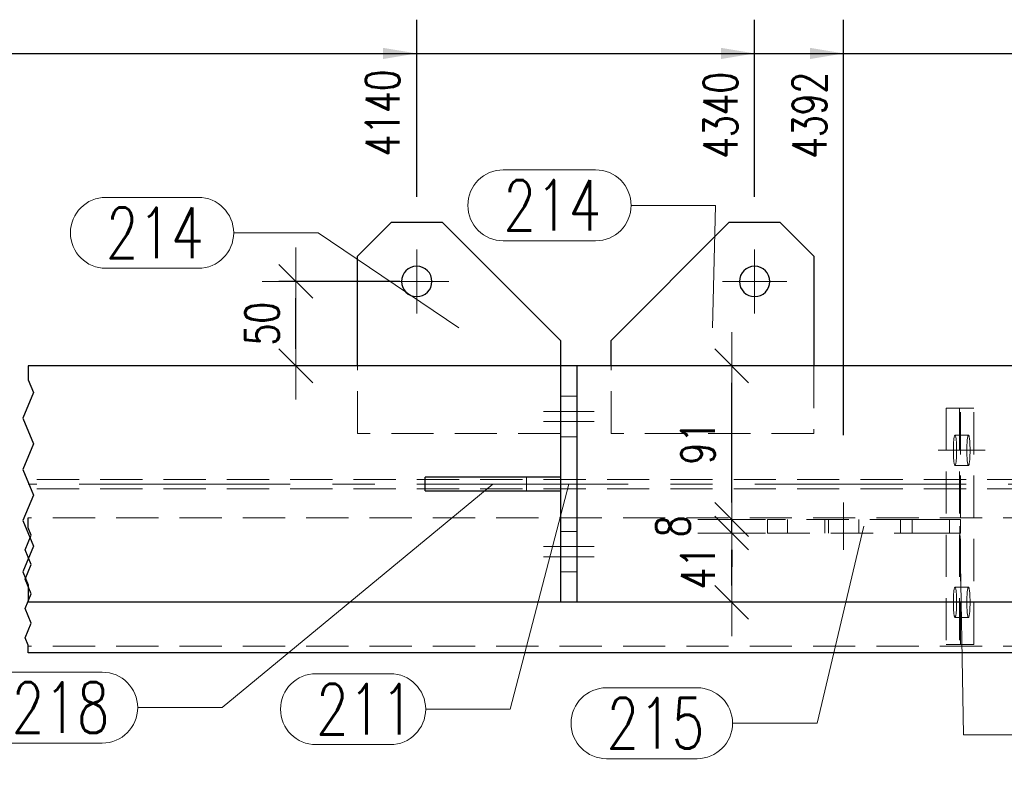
# Model space of a CAD drawing. Header units: millimetres. Extents: x -139 to 714, y 11567 to 12237.
# Tile 11 of 45: x 89 to 147, y 11805 to 11849. Entities that reach past the tile are written whole.
import ezdxf

# ---------------------------------------------------------------- set-up
doc = ezdxf.new("R2010")
doc.units = ezdxf.units.MM
doc.header["$LTSCALE"] = 10
doc.linetypes.add('HIDDEN', pattern=[0.375, 0.25, -0.125])
doc.linetypes.add('MITTE', pattern=[2, 1.25, -0.25, 0.25, -0.25])
doc.layers.get('Defpoints').update_dxf_attribs({"color": 1})
for name, color, linetype, lineweight in [('PS_DIM', 4, 'Continuous', 13), ('PS_Hidden', 2, 'HIDDEN', 9), ('PS_Mid', 5, 'MITTE', 15), ('PS_Pos', 1, 'Continuous', 15), ('PS_Shape', 161, 'Continuous', 30), ('PS_SOLID', 7, 'Continuous', 30)]:
    doc.layers.add(name, color=color, linetype=linetype, lineweight=lineweight)
doc.styles.add('simplex', font='simplex.shx', dxfattribs={"width": 0.75})
doc.dimstyles.new('1_10_GŁ_DS1-LS10', dxfattribs={"dimtxt": 2, "dimasz": 2, "dimexe": 2, "dimexo": 5, "dimgap": 1, "dimtad": 1, "dimjust": 4, "dimdec": 0, "dimlfac": 10, "dimtxsty": 'simplex', "dimblk1": 'NONE', "dimsah": 1, "dimcen": 2, "dimclrd": 256, "dimclre": 256, "dimclrt": 3, "dimadec": 1, "dimazin": 0, "dimtfac": 1, "dimtdec": 0, "dimtmove": 2, "dimatfit": 3, "dimfxl": 1, "dimarcsym": 0})
doc.dimstyles.new('1_10_PRZ', dxfattribs={"dimtxt": 2, "dimasz": 1, "dimexe": 2, "dimexo": 5, "dimgap": 1, "dimtad": 1, "dimdec": 0, "dimlfac": 10, "dimtxsty": 'simplex', "dimblk": 'dimznak', "dimcen": 2, "dimse1": 1, "dimse2": 1, "dimclrt": 3, "dimadec": 1, "dimazin": 0, "dimtfac": 1, "dimtdec": 0, "dimtix": 1, "dimtmove": 2, "dimatfit": 3, "dimldrblk": 'dim-grot', "dimfxl": 1, "dimarcsym": 0})
doc.dimstyles.new('1_10_SC', dxfattribs={"dimtxt": 2, "dimasz": 1, "dimexe": 1, "dimexo": 1, "dimgap": 1, "dimtad": 1, "dimdec": 0, "dimlfac": 10, "dimtxsty": 'simplex', "dimblk": 'dimznak', "dimcen": 2, "dimclrd": 256, "dimclre": 256, "dimclrt": 3, "dimadec": 1, "dimazin": 0, "dimtfac": 1, "dimtdec": 0, "dimtix": 1, "dimtmove": 2, "dimatfit": 3, "dimldrblk": 'dim-grot', "dimfxl": 1, "dimarcsym": 0})

# ---------------------------------------------------------------- blocks, each defined once
blk = doc.blocks.new('dimznak')
at = {"color": 0}
for points in [[(0, 2), (0, -2)], [(-2, 0), (2, 0)]]:
    blk.add_lwpolyline(points, dxfattribs=at)
at = {"color": 2}
blk.add_lwpolyline([(1, 1), (-1, -1)], dxfattribs=at)
blk = doc.blocks.new('*D130')
at = {"layer": 'Defpoints', "color": 0, "transparency": 16777216}
for p in [(105.199, 11833.74), (112.352, 11833.74), (108.852, 11828.74)]:
    blk.add_point(p, dxfattribs=at)
at = {"layer": 'PS_DIM', "lineweight": -2, "transparency": 16777216}
for p, q in [((111.352, 11833.74), (104.199, 11833.74)), ((105.199, 11829.74), (105.199, 11832.74)), ((107.852, 11828.74), (104.199, 11828.74))]:
    blk.add_line(p, q, dxfattribs=at)
for p, rotation in [((105.199, 11833.74), 90), ((105.199, 11828.74), 270)]:
    blk.add_blockref('dimznak', p, dxfattribs=dict(at, rotation=rotation))
at = {"layer": 'PS_DIM', "color": 3, "transparency": 16777216, "insert": (103.199, 11831.24), "char_height": 2, "attachment_point": 5, "rotation": 90, "style": 'simplex'}
blk.add_mtext('50', dxfattribs=at)
blk = doc.blocks.new('dim-grot')
blk.add_hatch(color=256).paths.add_polyline_path([(0, 0), (-2, 0.5), (-2, -0.5)])
blk.add_lwpolyline([(0, 0), (-2, 0.5), (-2, -0.5), (0, 0)])
blk = doc.blocks.new('*D133')
at = {"layer": 'Defpoints', "color": 0, "transparency": 16777216}
for p in [(112.352, 11847.24), (112.352, 11833.74), (-55.604, 11814.74)]:
    blk.add_point(p, dxfattribs=at)
at = {"layer": 'PS_DIM', "lineweight": -2, "transparency": 16777216}
for p, q in [((-55.604, 11819.74), (-55.604, 11849.24)), ((112.352, 11838.74), (112.352, 11849.24)), ((-55.604, 11847.24), (110.352, 11847.24))]:
    blk.add_line(p, q, dxfattribs=at)
at = {"layer": 'PS_DIM', "transparency": 16777216}
blk.add_solid([(110.352, 11847.573), (110.352, 11846.907), (112.352, 11847.24)], dxfattribs=at)
at = {"layer": 'PS_DIM', "color": 3, "transparency": 16777216, "insert": (110.332, 11843.72), "char_height": 2, "attachment_point": 5, "rotation": 90, "style": 'simplex'}
blk.add_mtext('4140', dxfattribs=at)
blk = doc.blocks.new('_None')
blk = doc.blocks.new('*D134')
at = {"layer": 'Defpoints', "color": 0, "transparency": 16777216}
for p in [(132.352, 11847.24), (132.352, 11833.74), (-55.604, 11814.74)]:
    blk.add_point(p, dxfattribs=at)
at = {"layer": 'PS_DIM', "lineweight": -2, "transparency": 16777216}
for p, q in [((-55.604, 11819.74), (-55.604, 11849.24)), ((132.352, 11838.74), (132.352, 11849.24)), ((-55.604, 11847.24), (130.352, 11847.24))]:
    blk.add_line(p, q, dxfattribs=at)
at = {"layer": 'PS_DIM', "transparency": 16777216}
blk.add_solid([(130.352, 11847.573), (130.352, 11846.907), (132.352, 11847.24)], dxfattribs=at)
at = {"layer": 'PS_DIM', "color": 3, "transparency": 16777216, "insert": (130.332, 11843.577), "char_height": 2, "attachment_point": 5, "rotation": 90, "style": 'simplex'}
blk.add_mtext('4340', dxfattribs=at)
blk = doc.blocks.new('*D135')
at = {"layer": 'Defpoints', "color": 0, "transparency": 16777216}
for p in [(137.621, 11847.24), (137.621, 11819.64), (-55.604, 11814.74)]:
    blk.add_point(p, dxfattribs=at)
at = {"layer": 'PS_DIM', "lineweight": -2, "transparency": 16777216}
for p, q in [((-55.604, 11819.74), (-55.604, 11849.24)), ((137.621, 11824.64), (137.621, 11849.24)), ((-55.604, 11847.24), (135.621, 11847.24))]:
    blk.add_line(p, q, dxfattribs=at)
at = {"layer": 'PS_DIM', "transparency": 16777216}
blk.add_solid([(135.621, 11847.573), (135.621, 11846.907), (137.621, 11847.24)], dxfattribs=at)
at = {"layer": 'PS_DIM', "color": 3, "transparency": 16777216, "insert": (135.601, 11843.577), "char_height": 2, "attachment_point": 5, "rotation": 90, "style": 'simplex'}
blk.add_mtext('4392', dxfattribs=at)
blk = doc.blocks.new('*D136')
at = {"layer": 'Defpoints', "color": 0, "transparency": 16777216}
for p in [(175.464, 11847.24), (175.464, 11826.24), (-55.604, 11814.74)]:
    blk.add_point(p, dxfattribs=at)
at = {"layer": 'PS_DIM', "lineweight": -2, "transparency": 16777216}
for p, q in [((-55.604, 11819.74), (-55.604, 11849.24)), ((175.464, 11831.24), (175.464, 11849.24)), ((-55.604, 11847.24), (173.464, 11847.24))]:
    blk.add_line(p, q, dxfattribs=at)
at = {"layer": 'PS_DIM', "transparency": 16777216}
blk.add_solid([(173.464, 11847.573), (173.464, 11846.907), (175.464, 11847.24)], dxfattribs=at)
at = {"layer": 'PS_DIM', "color": 3, "transparency": 16777216, "insert": (173.444, 11843.898), "char_height": 2, "attachment_point": 5, "rotation": 90, "style": 'simplex'}
blk.add_mtext('4771', dxfattribs=at)
blk = doc.blocks.new('*D137')
at = {"layer": 'Defpoints', "color": 0, "transparency": 16777216}
for p in [(184.464, 11847.24), (184.464, 11826.24), (-55.604, 11814.74)]:
    blk.add_point(p, dxfattribs=at)
at = {"layer": 'PS_DIM', "lineweight": -2, "transparency": 16777216}
for p, q in [((-55.604, 11819.74), (-55.604, 11849.24)), ((184.464, 11831.24), (184.464, 11849.24)), ((-55.604, 11847.24), (182.464, 11847.24))]:
    blk.add_line(p, q, dxfattribs=at)
at = {"layer": 'PS_DIM', "transparency": 16777216}
blk.add_solid([(182.464, 11847.573), (182.464, 11846.907), (184.464, 11847.24)], dxfattribs=at)
at = {"layer": 'PS_DIM', "color": 3, "transparency": 16777216, "insert": (182.444, 11843.898), "char_height": 2, "attachment_point": 5, "rotation": 90, "style": 'simplex'}
blk.add_mtext('4861', dxfattribs=at)
blk = doc.blocks.new('*D138')
at = {"layer": 'Defpoints', "color": 0, "transparency": 16777216}
for p in [(275.264, 11847.24), (275.264, 11826.24), (-55.604, 11814.74)]:
    blk.add_point(p, dxfattribs=at)
at = {"layer": 'PS_DIM', "lineweight": -2, "transparency": 16777216}
for p, q in [((-55.604, 11819.74), (-55.604, 11849.24)), ((275.264, 11831.24), (275.264, 11849.24)), ((-55.604, 11847.24), (273.264, 11847.24))]:
    blk.add_line(p, q, dxfattribs=at)
at = {"layer": 'PS_DIM', "transparency": 16777216}
blk.add_solid([(273.264, 11847.573), (273.264, 11846.907), (275.264, 11847.24)], dxfattribs=at)
at = {"layer": 'PS_DIM', "color": 3, "transparency": 16777216, "insert": (273.244, 11843.613), "char_height": 2, "attachment_point": 5, "rotation": 90, "style": 'simplex'}
blk.add_mtext('8039', dxfattribs=at)
blk = doc.blocks.new('*D139')
at = {"layer": 'Defpoints', "color": 0, "transparency": 16777216}
for p in [(284.264, 11847.24), (284.264, 11826.24), (-55.604, 11814.74)]:
    blk.add_point(p, dxfattribs=at)
at = {"layer": 'PS_DIM', "lineweight": -2, "transparency": 16777216}
for p, q in [((-55.604, 11819.74), (-55.604, 11849.24)), ((284.264, 11831.24), (284.264, 11849.24)), ((-55.604, 11847.24), (282.264, 11847.24))]:
    blk.add_line(p, q, dxfattribs=at)
at = {"layer": 'PS_DIM', "transparency": 16777216}
blk.add_solid([(282.264, 11847.573), (282.264, 11846.907), (284.264, 11847.24)], dxfattribs=at)
at = {"layer": 'PS_DIM', "color": 3, "transparency": 16777216, "insert": (282.244, 11843.756), "char_height": 2, "attachment_point": 5, "rotation": 90, "style": 'simplex'}
blk.add_mtext('8129', dxfattribs=at)
blk = doc.blocks.new('*D140')
at = {"layer": 'Defpoints', "color": 0, "transparency": 16777216}
for p in [(328.664, 11847.24), (328.664, 11833.74), (-55.604, 11814.74)]:
    blk.add_point(p, dxfattribs=at)
at = {"layer": 'PS_DIM', "lineweight": -2, "transparency": 16777216}
for p, q in [((-55.604, 11819.74), (-55.604, 11849.24)), ((328.664, 11838.74), (328.664, 11849.24)), ((-55.604, 11847.24), (326.664, 11847.24))]:
    blk.add_line(p, q, dxfattribs=at)
at = {"layer": 'PS_DIM', "transparency": 16777216}
blk.add_solid([(326.664, 11847.573), (326.664, 11846.907), (328.664, 11847.24)], dxfattribs=at)
at = {"layer": 'PS_DIM', "color": 3, "transparency": 16777216, "insert": (326.644, 11843.577), "char_height": 2, "attachment_point": 5, "rotation": 90, "style": 'simplex'}
blk.add_mtext('8740', dxfattribs=at)
blk = doc.blocks.new('*D141')
at = {"layer": 'Defpoints', "color": 0, "transparency": 16777216}
for p in [(348.664, 11847.24), (348.664, 11833.74), (-55.604, 11814.74)]:
    blk.add_point(p, dxfattribs=at)
at = {"layer": 'PS_DIM', "lineweight": -2, "transparency": 16777216}
for p, q in [((-55.604, 11819.74), (-55.604, 11849.24)), ((348.664, 11838.74), (348.664, 11849.24)), ((-55.604, 11847.24), (346.664, 11847.24))]:
    blk.add_line(p, q, dxfattribs=at)
at = {"layer": 'PS_DIM', "transparency": 16777216}
blk.add_solid([(346.664, 11847.573), (346.664, 11846.907), (348.664, 11847.24)], dxfattribs=at)
at = {"layer": 'PS_DIM', "color": 3, "transparency": 16777216, "insert": (346.644, 11843.577), "char_height": 2, "attachment_point": 5, "rotation": 90, "style": 'simplex'}
blk.add_mtext('8940', dxfattribs=at)
blk = doc.blocks.new('*D142')
at = {"layer": 'Defpoints', "color": 0, "transparency": 16777216}
for p in [(398.066, 11847.24), (398.066, 11828.74), (-55.604, 11814.74)]:
    blk.add_point(p, dxfattribs=at)
at = {"layer": 'PS_DIM', "lineweight": -2, "transparency": 16777216}
for p, q in [((-55.604, 11819.74), (-55.604, 11849.24)), ((398.066, 11833.74), (398.066, 11849.24)), ((-55.604, 11847.24), (396.066, 11847.24))]:
    blk.add_line(p, q, dxfattribs=at)
at = {"layer": 'PS_DIM', "transparency": 16777216}
blk.add_solid([(396.066, 11847.573), (396.066, 11846.907), (398.066, 11847.24)], dxfattribs=at)
at = {"layer": 'PS_DIM', "color": 3, "transparency": 16777216, "insert": (396.046, 11843.577), "char_height": 2, "attachment_point": 5, "rotation": 90, "style": 'simplex'}
blk.add_mtext('9940', dxfattribs=at)
blk = doc.blocks.new('*D149')
at = {"layer": 'Defpoints', "color": 0, "transparency": 16777216}
for p in [(130.994, 11818.84), (133.111, 11818.84), (131.393, 11814.74)]:
    blk.add_point(p, dxfattribs=at)
at = {"layer": 'PS_DIM', "color": 0, "lineweight": -2, "transparency": 16777216}
blk.add_line((130.994, 11815.74), (130.994, 11817.84), dxfattribs=at)
for p, rotation in [((130.994, 11818.84), 90), ((130.994, 11814.74), 270)]:
    blk.add_blockref('dimznak', p, dxfattribs=dict(at, rotation=rotation))
at = {"layer": 'PS_DIM', "color": 3, "transparency": 16777216, "insert": (128.994, 11816.79), "char_height": 2, "attachment_point": 5, "rotation": 90, "style": 'simplex'}
blk.add_mtext('41', dxfattribs=at)
blk = doc.blocks.new('*D150')
at = {"layer": 'Defpoints', "color": 0, "transparency": 16777216}
for p in [(130.994, 11819.64), (133.111, 11819.64), (133.111, 11818.84)]:
    blk.add_point(p, dxfattribs=at)
at = {"layer": 'PS_DIM', "color": 0, "lineweight": -2, "transparency": 16777216}
for p, q in [((130.994, 11820.64), (130.994, 11821.64)), ((130.994, 11818.84), (130.994, 11819.64)), ((130.994, 11817.84), (130.994, 11816.84))]:
    blk.add_line(p, q, dxfattribs=at)
for p, rotation in [((130.994, 11819.64), 270), ((130.994, 11818.84), 90)]:
    blk.add_blockref('dimznak', p, dxfattribs=dict(at, rotation=rotation))
at = {"layer": 'PS_DIM', "color": 3, "transparency": 16777216, "insert": (127.52, 11819.24), "char_height": 2, "attachment_point": 5, "rotation": 90, "style": 'simplex'}
blk.add_mtext('8', dxfattribs=at)
blk = doc.blocks.new('*D151')
at = {"layer": 'Defpoints', "color": 0, "transparency": 16777216}
for p in [(130.994, 11828.74), (131.831, 11828.74), (133.111, 11819.64)]:
    blk.add_point(p, dxfattribs=at)
at = {"layer": 'PS_DIM', "color": 0, "lineweight": -2, "transparency": 16777216}
blk.add_line((130.994, 11820.64), (130.994, 11827.74), dxfattribs=at)
for p, rotation in [((130.994, 11828.74), 90), ((130.994, 11819.64), 270)]:
    blk.add_blockref('dimznak', p, dxfattribs=dict(at, rotation=rotation))
at = {"layer": 'PS_DIM', "color": 3, "transparency": 16777216, "insert": (128.994, 11824.19), "char_height": 2, "attachment_point": 5, "rotation": 90, "style": 'simplex'}
blk.add_mtext('91', dxfattribs=at)
blk = doc.blocks.new('*X387')
at = {"color": 1}
for p, q in [((89.352, 11828.74), (89.352, 11827.916)), ((89.352, 11827.916), (89.673, 11827.158)), ((89.673, 11827.158), (89.032, 11825.641)), ((89.032, 11825.641), (89.673, 11824.124)), ((89.673, 11824.124), (89.032, 11822.607)), ((89.032, 11822.607), (89.673, 11821.09)), ((89.673, 11821.09), (89.032, 11819.573)), ((89.352, 11819.145), (89.352, 11819.74)), ((89.032, 11819.573), (89.673, 11818.056)), ((89.536, 11818.712), (89.352, 11819.145)), ((89.169, 11817.845), (89.536, 11818.712)), ((89.673, 11818.056), (89.032, 11816.539)), ((89.536, 11816.978), (89.169, 11817.845)), ((89.169, 11816.111), (89.536, 11816.978)), ((89.032, 11816.539), (89.352, 11815.78)), ((89.536, 11815.245), (89.169, 11816.111)), ((89.352, 11815.78), (89.352, 11814.74)), ((89.169, 11814.378), (89.536, 11815.245)), ((89.536, 11813.511), (89.169, 11814.378)), ((89.169, 11812.644), (89.536, 11813.511)), ((89.352, 11812.21), (89.169, 11812.644)), ((89.352, 11811.74), (89.352, 11812.21))]:
    blk.add_line(p, q, dxfattribs=at)
at = {"layer": 'PS_Hidden', "color": 2, "linetype": 'HIDDEN'}
for p, q in [((108.852, 11824.74), (108.852, 11828.74)), ((123.852, 11824.74), (123.852, 11828.74)), ((135.852, 11828.74), (135.852, 11824.74)), ((120.852, 11826.94), (121.852, 11826.94)), ((143.68, 11826.24), (143.68, 11812.24)), ((144.475, 11826.24), (143.68, 11826.24)), ((144.475, 11826.24), (144.475, 11812.24)), ((145.324, 11826.24), (144.475, 11826.24)), ((144.529, 11812.24), (144.529, 11826.24)), ((145.324, 11812.24), (145.324, 11826.24)), ((120.852, 11824.74), (108.852, 11824.74)), ((120.852, 11824.54), (121.852, 11824.54)), ((135.852, 11824.74), (123.852, 11824.74)), ((144.143, 11824.376), (144.137, 11824.311)), ((144.15, 11824.436), (144.143, 11824.376)), ((144.157, 11824.488), (144.15, 11824.436)), ((144.165, 11824.534), (144.157, 11824.488)), ((144.174, 11824.571), (144.165, 11824.534)), ((144.183, 11824.601), (144.174, 11824.571)), ((144.192, 11824.623), (144.183, 11824.601)), ((144.201, 11824.636), (144.192, 11824.623)), ((144.21, 11824.64), (144.201, 11824.636)), ((144.22, 11824.636), (144.21, 11824.64)), ((144.21, 11824.64), (144.21, 11824.64)), ((145.006, 11824.64), (144.21, 11824.64)), ((144.229, 11824.623), (144.22, 11824.636)), ((144.238, 11824.601), (144.229, 11824.623)), ((144.247, 11824.571), (144.238, 11824.601)), ((144.255, 11824.534), (144.247, 11824.571)), ((144.264, 11824.488), (144.255, 11824.534)), ((144.271, 11824.436), (144.264, 11824.488)), ((144.278, 11824.376), (144.271, 11824.436)), ((144.284, 11824.311), (144.278, 11824.376)), ((144.932, 11824.311), (144.938, 11824.376)), ((144.938, 11824.376), (144.945, 11824.436)), ((144.945, 11824.436), (144.953, 11824.488)), ((144.953, 11824.488), (144.961, 11824.534)), ((144.961, 11824.534), (144.969, 11824.571)), ((144.969, 11824.571), (144.978, 11824.601)), ((144.978, 11824.601), (144.987, 11824.623)), ((144.987, 11824.623), (144.997, 11824.636)), ((144.997, 11824.636), (145.006, 11824.64)), ((145.006, 11824.64), (145.015, 11824.636)), ((145.015, 11824.636), (145.025, 11824.623)), ((145.025, 11824.623), (145.034, 11824.601)), ((145.034, 11824.601), (145.042, 11824.571)), ((145.042, 11824.571), (145.051, 11824.534)), ((145.051, 11824.534), (145.059, 11824.488)), ((145.059, 11824.488), (145.067, 11824.436)), ((145.067, 11824.436), (145.073, 11824.376)), ((145.073, 11824.376), (145.08, 11824.311)), ((144.117, 11823.915), (144.115, 11823.828)), ((144.115, 11823.828), (144.115, 11823.74)), ((144.119, 11824.001), (144.117, 11823.915)), ((144.122, 11824.084), (144.119, 11824.001)), ((144.126, 11824.164), (144.122, 11824.084)), ((144.131, 11824.24), (144.126, 11824.164)), ((144.137, 11824.311), (144.131, 11824.24)), ((144.29, 11824.24), (144.284, 11824.311)), ((144.295, 11824.164), (144.29, 11824.24)), ((144.299, 11824.084), (144.295, 11824.164)), ((144.302, 11824.001), (144.299, 11824.084)), ((144.304, 11823.915), (144.302, 11824.001)), ((144.305, 11823.828), (144.304, 11823.915)), ((144.306, 11823.74), (144.305, 11823.828)), ((144.91, 11823.74), (144.911, 11823.828)), ((144.911, 11823.828), (144.912, 11823.915)), ((144.912, 11823.915), (144.915, 11824.001)), ((144.915, 11824.001), (144.918, 11824.084)), ((144.918, 11824.084), (144.922, 11824.164)), ((144.922, 11824.164), (144.927, 11824.24)), ((144.927, 11824.24), (144.932, 11824.311)), ((145.08, 11824.311), (145.085, 11824.24)), ((145.085, 11824.24), (145.09, 11824.164)), ((145.09, 11824.164), (145.094, 11824.084)), ((145.094, 11824.084), (145.097, 11824.001)), ((145.097, 11824.001), (145.1, 11823.915)), ((145.1, 11823.915), (145.101, 11823.828)), ((145.101, 11823.828), (145.101, 11823.74)), ((144.115, 11823.74), (144.115, 11823.652)), ((144.115, 11823.652), (144.117, 11823.564)), ((144.117, 11823.564), (144.119, 11823.479)), ((144.119, 11823.479), (144.122, 11823.395)), ((144.122, 11823.395), (144.126, 11823.316)), ((144.126, 11823.316), (144.131, 11823.24)), ((144.131, 11823.24), (144.137, 11823.169)), ((144.137, 11823.169), (144.143, 11823.103)), ((144.278, 11823.103), (144.284, 11823.169)), ((144.284, 11823.169), (144.29, 11823.24)), ((144.29, 11823.24), (144.295, 11823.316)), ((144.295, 11823.316), (144.299, 11823.395)), ((144.299, 11823.395), (144.302, 11823.479)), ((144.302, 11823.479), (144.304, 11823.564)), ((144.304, 11823.564), (144.305, 11823.652)), ((144.305, 11823.652), (144.306, 11823.74)), ((144.911, 11823.652), (144.91, 11823.74)), ((144.912, 11823.564), (144.911, 11823.652)), ((144.915, 11823.479), (144.912, 11823.564)), ((144.918, 11823.395), (144.915, 11823.479)), ((144.922, 11823.316), (144.918, 11823.395)), ((144.927, 11823.24), (144.922, 11823.316)), ((144.932, 11823.169), (144.927, 11823.24)), ((144.938, 11823.103), (144.932, 11823.169)), ((145.08, 11823.169), (145.073, 11823.103)), ((145.085, 11823.24), (145.08, 11823.169)), ((145.09, 11823.316), (145.085, 11823.24)), ((145.094, 11823.395), (145.09, 11823.316)), ((145.097, 11823.479), (145.094, 11823.395)), ((145.1, 11823.564), (145.097, 11823.479)), ((145.101, 11823.652), (145.1, 11823.564)), ((145.101, 11823.74), (145.101, 11823.652)), ((144.143, 11823.103), (144.15, 11823.044)), ((144.15, 11823.044), (144.157, 11822.992)), ((144.157, 11822.992), (144.165, 11822.946)), ((144.165, 11822.946), (144.174, 11822.908)), ((144.174, 11822.908), (144.183, 11822.879)), ((144.183, 11822.879), (144.192, 11822.857)), ((144.192, 11822.857), (144.201, 11822.844)), ((144.201, 11822.844), (144.21, 11822.84)), ((144.21, 11822.84), (144.22, 11822.844)), ((145.006, 11822.84), (144.21, 11822.84)), ((144.22, 11822.844), (144.229, 11822.857)), ((144.229, 11822.857), (144.238, 11822.879)), ((144.238, 11822.879), (144.247, 11822.908)), ((144.247, 11822.908), (144.255, 11822.946)), ((144.255, 11822.946), (144.264, 11822.992)), ((144.264, 11822.992), (144.271, 11823.044)), ((144.271, 11823.044), (144.278, 11823.103)), ((144.945, 11823.044), (144.938, 11823.103)), ((144.953, 11822.992), (144.945, 11823.044)), ((144.961, 11822.946), (144.953, 11822.992)), ((144.969, 11822.908), (144.961, 11822.946)), ((144.978, 11822.879), (144.969, 11822.908)), ((144.987, 11822.857), (144.978, 11822.879)), ((144.997, 11822.844), (144.987, 11822.857)), ((145.006, 11822.84), (144.997, 11822.844)), ((145.015, 11822.844), (145.006, 11822.84)), ((145.006, 11822.84), (145.006, 11822.84)), ((145.025, 11822.857), (145.015, 11822.844)), ((145.034, 11822.879), (145.025, 11822.857)), ((145.042, 11822.908), (145.034, 11822.879)), ((145.051, 11822.946), (145.042, 11822.908)), ((145.059, 11822.992), (145.051, 11822.946)), ((145.067, 11823.044), (145.059, 11822.992)), ((145.073, 11823.103), (145.067, 11823.044)), ((204.864, 11822.015), (89.352, 11822.015)), ((118.852, 11822.14), (118.852, 11821.34)), ((204.864, 11821.465), (89.352, 11821.465)), ((175.811, 11819.74), (89.352, 11819.74)), ((133.111, 11818.84), (133.111, 11819.64)), ((141.671, 11819.64), (133.111, 11819.64)), ((134.3, 11819.64), (134.3, 11818.84)), ((136.501, 11818.84), (136.501, 11819.64)), ((136.721, 11818.84), (136.721, 11819.64)), ((138.521, 11818.84), (138.521, 11819.64)), ((140.976, 11819.64), (140.976, 11818.84)), ((141.671, 11819.64), (143.883, 11819.64)), ((141.671, 11818.84), (141.671, 11819.64)), ((144.529, 11819.64), (143.883, 11819.64)), ((143.883, 11819.64), (143.883, 11818.84)), ((144.529, 11818.84), (144.529, 11819.64)), ((120.852, 11818.94), (121.852, 11818.94)), ((133.111, 11818.84), (141.671, 11818.84)), ((143.883, 11818.84), (141.671, 11818.84)), ((144.529, 11818.84), (143.883, 11818.84)), ((120.852, 11816.54), (121.852, 11816.54)), ((144.183, 11815.601), (144.174, 11815.571)), ((144.192, 11815.623), (144.183, 11815.601)), ((144.201, 11815.636), (144.192, 11815.623)), ((144.21, 11815.64), (144.201, 11815.636)), ((144.22, 11815.636), (144.21, 11815.64)), ((144.21, 11815.64), (144.21, 11815.64)), ((145.006, 11815.64), (144.21, 11815.64)), ((144.229, 11815.623), (144.22, 11815.636)), ((144.238, 11815.601), (144.229, 11815.623)), ((144.247, 11815.571), (144.238, 11815.601)), ((144.969, 11815.571), (144.978, 11815.601)), ((144.978, 11815.601), (144.987, 11815.623)), ((144.987, 11815.623), (144.997, 11815.636)), ((144.997, 11815.636), (145.006, 11815.64)), ((145.006, 11815.64), (145.015, 11815.636)), ((145.015, 11815.636), (145.025, 11815.623)), ((145.025, 11815.623), (145.034, 11815.601)), ((145.034, 11815.601), (145.042, 11815.571)), ((144.122, 11815.084), (144.119, 11815.001)), ((144.126, 11815.164), (144.122, 11815.084)), ((144.131, 11815.24), (144.126, 11815.164)), ((144.137, 11815.311), (144.131, 11815.24)), ((144.143, 11815.376), (144.137, 11815.311)), ((144.15, 11815.436), (144.143, 11815.376)), ((144.157, 11815.488), (144.15, 11815.436)), ((144.165, 11815.534), (144.157, 11815.488)), ((144.174, 11815.571), (144.165, 11815.534)), ((144.255, 11815.534), (144.247, 11815.571)), ((144.264, 11815.488), (144.255, 11815.534)), ((144.271, 11815.436), (144.264, 11815.488)), ((144.278, 11815.376), (144.271, 11815.436)), ((144.284, 11815.311), (144.278, 11815.376)), ((144.29, 11815.24), (144.284, 11815.311)), ((144.295, 11815.164), (144.29, 11815.24)), ((144.299, 11815.084), (144.295, 11815.164)), ((144.302, 11815.001), (144.299, 11815.084)), ((144.915, 11815.001), (144.918, 11815.084)), ((144.918, 11815.084), (144.922, 11815.164)), ((144.922, 11815.164), (144.927, 11815.24)), ((144.927, 11815.24), (144.932, 11815.311)), ((144.932, 11815.311), (144.938, 11815.376)), ((144.938, 11815.376), (144.945, 11815.436)), ((144.945, 11815.436), (144.953, 11815.488)), ((144.953, 11815.488), (144.961, 11815.534)), ((144.961, 11815.534), (144.969, 11815.571)), ((145.042, 11815.571), (145.051, 11815.534)), ((145.051, 11815.534), (145.059, 11815.488)), ((145.059, 11815.488), (145.067, 11815.436)), ((145.067, 11815.436), (145.073, 11815.376)), ((145.073, 11815.376), (145.08, 11815.311)), ((145.08, 11815.311), (145.085, 11815.24)), ((145.085, 11815.24), (145.09, 11815.164)), ((145.09, 11815.164), (145.094, 11815.084)), ((145.094, 11815.084), (145.097, 11815.001)), ((144.117, 11814.915), (144.115, 11814.828)), ((144.115, 11814.828), (144.115, 11814.74)), ((144.115, 11814.74), (144.115, 11814.652)), ((144.115, 11814.652), (144.117, 11814.564)), ((144.119, 11815.001), (144.117, 11814.915)), ((144.117, 11814.564), (144.119, 11814.479)), ((144.119, 11814.479), (144.122, 11814.395)), ((144.299, 11814.395), (144.302, 11814.479)), ((144.304, 11814.915), (144.302, 11815.001)), ((144.302, 11814.479), (144.304, 11814.564)), ((144.305, 11814.828), (144.304, 11814.915)), ((144.304, 11814.564), (144.305, 11814.652)), ((144.306, 11814.74), (144.305, 11814.828)), ((144.305, 11814.652), (144.306, 11814.74)), ((144.91, 11814.74), (144.911, 11814.828)), ((144.911, 11814.652), (144.91, 11814.74)), ((144.911, 11814.828), (144.912, 11814.915)), ((144.912, 11814.564), (144.911, 11814.652)), ((144.912, 11814.915), (144.915, 11815.001)), ((144.915, 11814.479), (144.912, 11814.564)), ((144.918, 11814.395), (144.915, 11814.479)), ((145.097, 11814.479), (145.094, 11814.395)), ((145.097, 11815.001), (145.1, 11814.915)), ((145.1, 11814.564), (145.097, 11814.479)), ((145.1, 11814.915), (145.101, 11814.828)), ((145.101, 11814.652), (145.1, 11814.564)), ((145.101, 11814.828), (145.101, 11814.74)), ((145.101, 11814.74), (145.101, 11814.652)), ((144.122, 11814.395), (144.126, 11814.316)), ((144.126, 11814.316), (144.131, 11814.24)), ((144.131, 11814.24), (144.137, 11814.169)), ((144.137, 11814.169), (144.143, 11814.103)), ((144.143, 11814.103), (144.15, 11814.044)), ((144.15, 11814.044), (144.157, 11813.992)), ((144.157, 11813.992), (144.165, 11813.946)), ((144.165, 11813.946), (144.174, 11813.908)), ((144.174, 11813.908), (144.183, 11813.879)), ((144.183, 11813.879), (144.192, 11813.857)), ((144.192, 11813.857), (144.201, 11813.844)), ((144.201, 11813.844), (144.21, 11813.84)), ((144.21, 11813.84), (144.22, 11813.844)), ((144.22, 11813.844), (144.229, 11813.857)), ((144.229, 11813.857), (144.238, 11813.879)), ((144.238, 11813.879), (144.247, 11813.908)), ((144.247, 11813.908), (144.255, 11813.946)), ((144.255, 11813.946), (144.264, 11813.992)), ((144.264, 11813.992), (144.271, 11814.044)), ((144.271, 11814.044), (144.278, 11814.103)), ((144.278, 11814.103), (144.284, 11814.169)), ((144.284, 11814.169), (144.29, 11814.24)), ((144.29, 11814.24), (144.295, 11814.316)), ((144.295, 11814.316), (144.299, 11814.395)), ((144.922, 11814.316), (144.918, 11814.395)), ((144.927, 11814.24), (144.922, 11814.316)), ((144.932, 11814.169), (144.927, 11814.24)), ((144.938, 11814.103), (144.932, 11814.169)), ((144.945, 11814.044), (144.938, 11814.103)), ((144.953, 11813.992), (144.945, 11814.044)), ((144.961, 11813.946), (144.953, 11813.992)), ((144.969, 11813.908), (144.961, 11813.946)), ((144.978, 11813.879), (144.969, 11813.908)), ((144.987, 11813.857), (144.978, 11813.879)), ((144.997, 11813.844), (144.987, 11813.857)), ((145.006, 11813.84), (144.997, 11813.844)), ((145.015, 11813.844), (145.006, 11813.84)), ((145.025, 11813.857), (145.015, 11813.844)), ((145.034, 11813.879), (145.025, 11813.857)), ((145.042, 11813.908), (145.034, 11813.879)), ((145.051, 11813.946), (145.042, 11813.908)), ((145.059, 11813.992), (145.051, 11813.946)), ((145.067, 11814.044), (145.059, 11813.992)), ((145.073, 11814.103), (145.067, 11814.044)), ((145.08, 11814.169), (145.073, 11814.103)), ((145.085, 11814.24), (145.08, 11814.169)), ((145.09, 11814.316), (145.085, 11814.24)), ((145.094, 11814.395), (145.09, 11814.316)), ((145.006, 11813.84), (144.21, 11813.84)), ((145.006, 11813.84), (145.006, 11813.84)), ((175.811, 11812.14), (89.352, 11812.14)), ((144.475, 11812.24), (143.68, 11812.24)), ((144.475, 11812.24), (145.324, 11812.24))]:
    blk.add_line(p, q, dxfattribs=at)
at = {"layer": 'PS_Mid', "color": 5, "linetype": 'MITTE'}
for p, q in [((112.352, 11835.64), (112.352, 11831.84)), ((132.352, 11835.64), (132.352, 11831.84)), ((114.252, 11833.74), (110.452, 11833.74)), ((134.252, 11833.74), (130.452, 11833.74)), ((119.852, 11826.04), (122.852, 11826.04)), ((119.852, 11826.04), (122.852, 11826.04)), ((119.852, 11825.44), (122.852, 11825.44)), ((119.852, 11825.44), (122.852, 11825.44)), ((143.21, 11823.74), (146.006, 11823.74)), ((204.864, 11821.74), (89.352, 11821.74)), ((137.621, 11820.64), (137.621, 11817.84)), ((119.852, 11818.04), (122.852, 11818.04)), ((119.852, 11818.04), (122.852, 11818.04)), ((119.852, 11817.44), (122.852, 11817.44)), ((119.852, 11817.44), (122.852, 11817.44)), ((143.21, 11814.74), (146.006, 11814.74))]:
    blk.add_line(p, q, dxfattribs=at)
at = {"layer": 'PS_SOLID', "color": 7, "linetype": 'Continuous'}
for p, q in [((110.852, 11837.24), (108.852, 11835.24)), ((110.852, 11837.24), (113.852, 11837.24)), ((120.852, 11830.24), (113.852, 11837.24)), ((130.852, 11837.24), (123.852, 11830.24)), ((130.852, 11837.24), (133.852, 11837.24)), ((135.852, 11835.24), (133.852, 11837.24)), ((108.852, 11828.74), (108.852, 11835.24)), ((135.852, 11835.24), (135.852, 11828.74)), ((120.852, 11830.24), (120.852, 11828.74)), ((123.852, 11828.74), (123.852, 11830.24)), ((120.852, 11828.74), (89.352, 11828.74)), ((120.852, 11828.74), (120.852, 11814.74)), ((121.852, 11828.74), (120.852, 11828.74)), ((121.852, 11814.74), (121.852, 11828.74)), ((204.864, 11828.74), (121.852, 11828.74)), ((112.852, 11821.34), (112.852, 11822.14)), ((120.852, 11822.14), (112.852, 11822.14)), ((112.852, 11821.34), (120.852, 11821.34)), ((120.852, 11814.74), (89.352, 11814.74)), ((121.852, 11814.74), (120.852, 11814.74)), ((204.864, 11814.74), (121.852, 11814.74)), ((175.811, 11811.74), (89.352, 11811.74))]:
    blk.add_line(p, q, dxfattribs=at)
at = {"layer": 'PS_SOLID', "color": 7, "extrusion": (0, 0, -1)}
for centre in [(-112.352, 11833.74), (-132.352, 11833.74)]:
    blk.add_circle(centre, 0.9, dxfattribs=at)
blk = doc.blocks.new('*X392')
at = {"color": 1}
for p, q in [((144.502, 11819.24), (144.716, 11806.889)), ((151.816, 11808.989), (157.174, 11808.989)), ((144.716, 11806.889), (149.716, 11806.889)), ((151.816, 11804.789), (157.174, 11804.789))]:
    blk.add_line(p, q, dxfattribs=at)
for centre, start, end in [((151.816, 11806.889), 90, 270), ((157.174, 11806.889), 270, 90)]:
    blk.add_arc(centre, 2.1, start, end, dxfattribs=at)
at = {"color": 2, "style": 'simplex', "width": 0.75}
blk.add_text('212', height=3, dxfattribs=at).set_placement((151.816, 11805.389))
blk = doc.blocks.new('*X394')
at = {"color": 1}
for p, q in [((138.82, 11819.24), (136.044, 11807.578)), ((123.587, 11809.678), (128.944, 11809.678)), ((131.044, 11807.578), (136.044, 11807.578)), ((123.587, 11805.478), (128.944, 11805.478))]:
    blk.add_line(p, q, dxfattribs=at)
for centre, start, end in [((123.587, 11807.578), 90, 270), ((128.944, 11807.578), 270, 90)]:
    blk.add_arc(centre, 2.1, start, end, dxfattribs=at)
at = {"color": 2, "style": 'simplex', "width": 0.75}
blk.add_text('215', height=3, dxfattribs=at).set_placement((123.587, 11806.078))
blk = doc.blocks.new('*X395')
at = {"color": 1}
for p, q in [((117.477, 11840.346), (122.941, 11840.346)), ((125.041, 11838.246), (130.041, 11838.246)), ((129.852, 11830.99), (130.041, 11838.246)), ((117.477, 11836.146), (122.941, 11836.146))]:
    blk.add_line(p, q, dxfattribs=at)
for centre, start, end in [((117.477, 11838.246), 90, 270), ((122.941, 11838.246), 270, 90)]:
    blk.add_arc(centre, 2.1, start, end, dxfattribs=at)
at = {"color": 2, "style": 'simplex', "width": 0.75}
blk.add_text('214', height=3, dxfattribs=at).set_placement((117.477, 11836.746))
blk = doc.blocks.new('*X397')
at = {"color": 1}
for p, q in [((121.352, 11821.74), (117.883, 11808.41)), ((106.39, 11810.51), (110.783, 11810.51)), ((112.883, 11808.41), (117.883, 11808.41)), ((106.39, 11806.31), (110.783, 11806.31))]:
    blk.add_line(p, q, dxfattribs=at)
for centre, start, end in [((106.39, 11808.41), 90, 270), ((110.783, 11808.41), 270, 90)]:
    blk.add_arc(centre, 2.1, start, end, dxfattribs=at)
at = {"color": 2, "style": 'simplex', "width": 0.75}
blk.add_text('211', height=3, dxfattribs=at).set_placement((106.39, 11806.91))
blk = doc.blocks.new('*X398')
at = {"color": 1}
for p, q in [((116.852, 11821.74), (100.837, 11808.502)), ((88.38, 11810.602), (93.737, 11810.602)), ((95.837, 11808.502), (100.837, 11808.502)), ((88.38, 11806.402), (93.737, 11806.402))]:
    blk.add_line(p, q, dxfattribs=at)
for centre, start, end in [((88.38, 11808.502), 90, 270), ((93.737, 11808.502), 270, 90)]:
    blk.add_arc(centre, 2.1, start, end, dxfattribs=at)
at = {"color": 2, "style": 'simplex', "width": 0.75}
blk.add_text('218', height=3, dxfattribs=at).set_placement((88.38, 11807.002))
blk = doc.blocks.new('*X400')
at = {"color": 1}
for p, q in [((93.955, 11838.717), (99.419, 11838.717)), ((101.519, 11836.617), (106.519, 11836.617)), ((114.852, 11830.99), (106.519, 11836.617)), ((93.955, 11834.517), (99.419, 11834.517))]:
    blk.add_line(p, q, dxfattribs=at)
for centre, start, end in [((93.955, 11836.617), 90, 270), ((99.419, 11836.617), 270, 90)]:
    blk.add_arc(centre, 2.1, start, end, dxfattribs=at)
at = {"color": 2, "style": 'simplex', "width": 0.75}
blk.add_text('214', height=3, dxfattribs=at).set_placement((93.955, 11835.117))

msp = doc.modelspace()

# ---------------------------------------------------------------- block references
at = {"layer": 'PS_Pos'}
for name in ['*X395', '*X400', '*X398', '*X397', '*X394', '*X392']:
    msp.add_blockref(name, (0, 0), dxfattribs=at)
at = {"layer": 'PS_Shape', "color": 6}
msp.add_blockref('*X387', (0, 0), dxfattribs=at)

# ---------------------------------------------------------------- dimensions: what is measured, and where the dimension line sits
at = {"layer": 'PS_DIM'}
for base, p2, text, picture, middle in [((112.352, 11847.24), (112.352, 11833.74), '4140', '*D133', (110.332, 11843.72)), ((132.352, 11847.24), (132.352, 11833.74), '4340', '*D134', (130.332, 11843.577)), ((137.621, 11847.24), (137.621, 11819.64), '4392', '*D135', (135.601, 11843.577)), ((175.464, 11847.24), (175.464, 11826.24), '4771', '*D136', (173.444, 11843.898)), ((184.464, 11847.24), (184.464, 11826.24), '4861', '*D137', (182.444, 11843.898)), ((275.264, 11847.24), (275.264, 11826.24), '8039', '*D138', (273.244, 11843.613)), ((284.264, 11847.24), (284.264, 11826.24), '8129', '*D139', (282.244, 11843.756)), ((328.664, 11847.24), (328.664, 11833.74), '8740', '*D140', (326.644, 11843.577)), ((348.664, 11847.24), (348.664, 11833.74), '8940', '*D141', (346.644, 11843.577)), ((398.066, 11847.24), (398.066, 11828.74), '9940', '*D142', (396.046, 11843.577))]:
    dim = msp.add_linear_dim(base=base, p1=(-55.604, 11814.74), p2=p2, text=text, dimstyle='1_10_GŁ_DS1-LS10', dxfattribs=at)
    dim.commit()
    dim.dimension.update_dxf_attribs({"geometry": picture, "text_midpoint": middle, "dimtype": 128, "text_rotation": 90})
for base, p1, p2, dimstyle, picture, middle in [((105.199, 11833.74), (108.852, 11828.74), (112.352, 11833.74), '1_10_SC', '*D130', (103.199, 11831.24)), ((130.994, 11828.74), (133.111, 11819.64), (131.831, 11828.74), '1_10_PRZ', '*D151', (128.994, 11824.19)), ((130.994, 11818.84), (131.393, 11814.74), (133.111, 11818.84), '1_10_PRZ', '*D149', (128.994, 11816.79))]:
    dim = msp.add_linear_dim(base=base, p1=p1, p2=p2, angle=90, dimstyle=dimstyle, dxfattribs=at)
    dim.commit()
    dim.dimension.update_dxf_attribs({"geometry": picture, "text_midpoint": middle})
dim = msp.add_linear_dim(base=(130.994, 11819.64), p1=(133.111, 11818.84), p2=(133.111, 11819.64), angle=90, dimstyle='1_10_PRZ', dxfattribs=at)
dim.commit()
dim.dimension.update_dxf_attribs({"geometry": '*D150', "text_midpoint": (127.52, 11819.24), "dimtype": 128})

doc.saveas('drawing.dxf')
